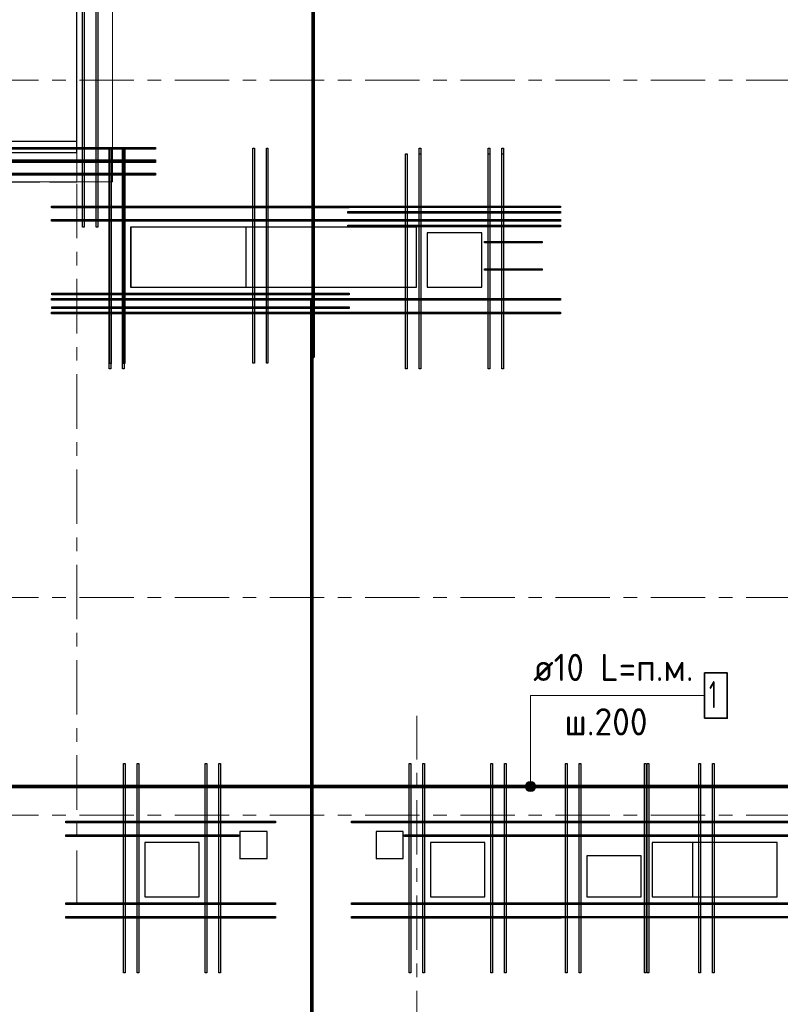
# Model space of a CAD drawing. Header units: metres. Extents: x -38 to 100, y -15 to 21.
# Tile 13 of 90: x 45 to 51, y 6 to 13. Entities that reach past the tile are written whole.
import ezdxf

# ---------------------------------------------------------------- set-up
doc = ezdxf.new("R2010")
doc.units = ezdxf.units.M
for name, pattern in [('______11', [0.5, 0.4, -0.05, 0, -0.05]), ('______2', [0.27, 0.2, -0.07]), ('______3', [0.5, 0.4, -0.1]), ('______5', [1.1, 0.8, -0.1, 0.1, -0.1])]:
    doc.linetypes.add(name, pattern=pattern)
for name, color, linetype, lineweight in [('XR$2$Осевая линия (1)', 7, '______5', 13), ('XR$3$Арм. стержнями нижней зоны', 180, 'Continuous', 35), ('XR$3$Арм.стержн. Доп. арматура', 180, 'Continuous', 35), ('XR$3$Балка (1)', 7, '______3', 13), ('XR$3$ВК__отв в полу 1-2 эт', 220, 'Continuous', 25), ('XR$3$Перекрытие (1)', 7, 'Continuous', 35), ('XR$5$Арм. стержнями верхней зоны', 180, 'Continuous', 35), ('XR$5$Арм. стержнями нижней зоны', 180, 'Continuous', 35), ('XR$5$Арм.стержн. Доп. арматура', 180, 'Continuous', 35), ('XR$5$Балка (1)', 7, '______3', 13), ('XR$5$Общий слой (1)_1', 7, 'Continuous', 13), ('XR$5$Перекрытие (1)', 7, 'Continuous', 35)]:
    doc.layers.add(name, color=color, linetype=linetype, lineweight=lineweight)
doc.styles.add('ISOCPEUR', font='txt')

msp = doc.modelspace()

# ---------------------------------------------------------------- hatches: boundary and pattern name
at = {"layer": 'XR$5$Арм. стержнями нижней зоны', "linetype": 'Continuous', "lineweight": 13, "transparency": 33554687}
for points in [[(49.018, 7.629), (48.9535, 7.629), (48.9482, 7.6102)], [(49.018, 7.629), (48.9482, 7.6102), (49.0232, 7.6102)], [(49.0232, 7.6102), (48.9482, 7.6102), (48.9535, 7.5915)], [(49.0045, 7.6425), (48.967, 7.6425), (48.9535, 7.629)], [(49.0045, 7.6425), (48.9535, 7.629), (49.018, 7.629)], [(49.0232, 7.6102), (48.9535, 7.5915), (49.018, 7.5915)], [(48.967, 7.6425), (49.0045, 7.6425), (48.9857, 7.6477)], [(49.018, 7.5915), (48.9535, 7.5915), (48.967, 7.578)], [(49.018, 7.5915), (48.967, 7.578), (49.0045, 7.578)], [(49.0045, 7.578), (48.967, 7.578), (48.9857, 7.5727)]]:
    msp.add_hatch(color=7, dxfattribs=at).paths.add_polyline_path(points)

# ---------------------------------------------------------------- linework, layer by layer
at = {"layer": 'XR$2$Осевая линия (1)', "color": 253, "linetype": '______11', "lineweight": 13, "true_color": 0xa0a0a0, "transparency": 33554687}
for p, q in [((45.65, 6.74), (45.65, 19.78)), ((-2.63, 12.8), (62.6, 12.8)), ((-2.63, 9), (62.6, 9)), ((48.15, -3.39), (48.15, 8.13)), ((-2.63, 7.4), (62.6, 7.4))]:
    msp.add_line(p, q, dxfattribs=at)
at = {"layer": 'XR$3$Арм. стержнями нижней зоны', "color": 4, "linetype": 'Continuous', "lineweight": 50, "transparency": 33554687}
for points in [[(47.3925, 16.6252), (47.3925, 10.7652), (47.3825, 10.7652), (47.3825, 16.6252), (47.3925, 16.6252)], [(47.3825, 11.1852), (47.3825, -0.2248), (47.3725, -0.2248), (47.3725, 11.1852), (47.3825, 11.1852)], [(56.385, 7.6052), (44.685, 7.6052), (44.685, 7.6152), (56.385, 7.6152), (56.385, 7.6052)]]:
    msp.add_lwpolyline(points, dxfattribs=at)
at = {"layer": 'XR$3$Арм.стержн. Доп. арматура', "color": 34, "linetype": 'Continuous', "lineweight": 25, "transparency": 33554687}
for points in [[(45.6936, 11.7203), (45.6936, 16.6252), (45.7056, 16.6252), (45.7056, 11.7203), (45.6936, 11.7203)], [(45.6936, 11.7203), (45.6936, 16.6252), (45.7056, 16.6252), (45.7056, 11.7203), (45.6936, 11.7203)], [(45.7936, 11.7203), (45.7936, 16.6252), (45.8056, 16.6252), (45.8056, 11.7203), (45.7936, 11.7203)], [(45.7936, 11.7203), (45.7936, 16.6252), (45.8056, 16.6252), (45.8056, 11.7203), (45.7936, 11.7203)], [(46.23, 12.2947), (42.875, 12.2946), (42.875, 12.3066), (46.23, 12.3067), (46.23, 12.2947)], [(46.23, 12.2947), (42.875, 12.2946), (42.875, 12.3066), (46.23, 12.3067), (46.23, 12.2947)], [(46.944, 10.7202), (46.944, 12.3002), (46.956, 12.3002), (46.956, 10.7202), (46.944, 10.7202)], [(46.944, 10.7202), (46.944, 12.3002), (46.956, 12.3002), (46.956, 10.7202), (46.944, 10.7202)], [(47.044, 10.7202), (47.044, 12.3002), (47.056, 12.3002), (47.056, 10.7202), (47.044, 10.7202)], [(47.044, 10.7202), (47.044, 12.3002), (47.056, 12.3002), (47.056, 10.7202), (47.044, 10.7202)], [(45.8909, 10.7198), (45.8909, 12.2998), (45.9029, 12.2998), (45.9029, 10.7198), (45.8909, 10.7198)], [(45.8909, 10.7198), (45.8909, 12.2998), (45.9029, 12.2998), (45.9029, 10.7198), (45.8909, 10.7198)], [(45.9909, 10.7198), (45.9909, 12.2998), (46.0029, 12.2998), (46.0029, 10.7198), (45.9909, 10.7198)], [(45.9909, 10.7198), (45.9909, 12.2998), (46.0029, 12.2998), (46.0029, 10.7198), (45.9909, 10.7198)], [(48.0678, 10.6802), (48.0678, 12.2602), (48.0798, 12.2602), (48.0798, 10.6802), (48.0678, 10.6802)], [(48.0678, 10.6802), (48.0678, 12.2602), (48.0798, 12.2602), (48.0798, 10.6802), (48.0678, 10.6802)], [(48.1678, 10.6802), (48.1678, 12.2602), (48.1798, 12.2602), (48.1798, 10.6802), (48.1678, 10.6802)], [(48.1678, 10.6802), (48.1678, 12.2602), (48.1798, 12.2602), (48.1798, 10.6802), (48.1678, 10.6802)], [(48.6741, 10.6802), (48.6741, 12.2602), (48.6861, 12.2602), (48.6861, 10.6802), (48.6741, 10.6802)], [(48.6741, 10.6802), (48.6741, 12.2602), (48.6861, 12.2602), (48.6861, 10.6802), (48.6741, 10.6802)], [(48.7741, 10.6802), (48.7741, 12.2602), (48.7861, 12.2602), (48.7861, 10.6802), (48.7741, 10.6802)], [(48.7741, 10.6802), (48.7741, 12.2602), (48.7861, 12.2602), (48.7861, 10.6802), (48.7741, 10.6802)], [(46.23, 12.1947), (42.875, 12.1946), (42.875, 12.2066), (46.23, 12.2067), (46.23, 12.1947)], [(46.23, 12.1947), (42.875, 12.1946), (42.875, 12.2066), (46.23, 12.2067), (46.23, 12.1947)], [(45.4669, 11.8757), (47.6539, 11.8757), (47.6539, 11.8637), (45.4669, 11.8637), (45.4669, 11.8757)], [(45.4669, 11.8757), (47.6539, 11.8757), (47.6539, 11.8637), (45.4669, 11.8637), (45.4669, 11.8757)], [(47.6437, 11.8361), (49.2069, 11.8361), (49.2069, 11.8241), (47.6437, 11.8241), (47.6437, 11.8361)], [(47.6437, 11.8361), (49.2069, 11.8361), (49.2069, 11.8241), (47.6437, 11.8241), (47.6437, 11.8361)], [(45.4669, 11.7757), (47.6539, 11.7757), (47.6539, 11.7637), (45.4669, 11.7637), (45.4669, 11.7757)], [(45.4669, 11.7757), (47.6539, 11.7757), (47.6539, 11.7637), (45.4669, 11.7637), (45.4669, 11.7757)], [(47.6437, 11.7361), (49.2069, 11.7361), (49.2069, 11.7241), (47.6437, 11.7241), (47.6437, 11.7361)], [(47.6437, 11.7361), (49.2069, 11.7361), (49.2069, 11.7241), (47.6437, 11.7241), (47.6437, 11.7361)], [(45.4669, 11.2358), (47.6539, 11.2358), (47.6539, 11.2238), (45.4669, 11.2238), (45.4669, 11.2358)], [(45.4669, 11.2358), (47.6539, 11.2358), (47.6539, 11.2238), (45.4669, 11.2238), (45.4669, 11.2358)], [(47.6437, 11.1962), (49.2069, 11.1962), (49.2069, 11.1842), (47.6437, 11.1842), (47.6437, 11.1962)], [(47.6437, 11.1962), (49.2069, 11.1962), (49.2069, 11.1842), (47.6437, 11.1842), (47.6437, 11.1962)], [(45.4669, 11.1358), (47.6539, 11.1358), (47.6539, 11.1238), (45.4669, 11.1238), (45.4669, 11.1358)], [(45.4669, 11.1358), (47.6539, 11.1358), (47.6539, 11.1238), (45.4669, 11.1238), (45.4669, 11.1358)], [(47.6437, 11.0962), (49.2069, 11.0962), (49.2069, 11.0842), (47.6437, 11.0842), (47.6437, 11.0962)], [(47.6437, 11.0962), (49.2069, 11.0962), (49.2069, 11.0842), (47.6437, 11.0842), (47.6437, 11.0962)], [(45.9941, 6.2402), (45.9941, 7.7802), (46.0061, 7.7802), (46.0061, 6.2402), (45.9941, 6.2402)], [(45.9941, 6.2402), (45.9941, 7.7802), (46.0061, 7.7802), (46.0061, 6.2402), (45.9941, 6.2402)], [(46.0941, 6.2402), (46.0941, 7.7802), (46.1061, 7.7802), (46.1061, 6.2402), (46.0941, 6.2402)], [(46.0941, 6.2402), (46.0941, 7.7802), (46.1061, 7.7802), (46.1061, 6.2402), (46.0941, 6.2402)], [(46.5939, 6.2402), (46.5939, 7.7802), (46.6059, 7.7802), (46.6059, 6.2402), (46.5939, 6.2402)], [(46.5939, 6.2402), (46.5939, 7.7802), (46.6059, 7.7802), (46.6059, 6.2402), (46.5939, 6.2402)], [(46.6939, 6.2402), (46.6939, 7.7802), (46.7059, 7.7802), (46.7059, 6.2402), (46.6939, 6.2402)], [(46.6939, 6.2402), (46.6939, 7.7802), (46.7059, 7.7802), (46.7059, 6.2402), (46.6939, 6.2402)], [(48.0941, 6.2402), (48.0941, 7.7802), (48.1061, 7.7802), (48.1061, 6.2402), (48.0941, 6.2402)], [(48.0941, 6.2402), (48.0941, 7.7802), (48.1061, 7.7802), (48.1061, 6.2402), (48.0941, 6.2402)], [(48.1941, 6.2402), (48.1941, 7.7802), (48.2061, 7.7802), (48.2061, 6.2402), (48.1941, 6.2402)], [(48.1941, 6.2402), (48.1941, 7.7802), (48.2061, 7.7802), (48.2061, 6.2402), (48.1941, 6.2402)], [(48.6939, 6.2402), (48.6939, 7.7802), (48.7059, 7.7802), (48.7059, 6.2402), (48.6939, 6.2402)], [(48.6939, 6.2402), (48.6939, 7.7802), (48.7059, 7.7802), (48.7059, 6.2402), (48.6939, 6.2402)], [(48.7939, 6.2402), (48.7939, 7.7802), (48.8059, 7.7802), (48.8059, 6.2402), (48.7939, 6.2402)], [(48.7939, 6.2402), (48.7939, 7.7802), (48.8059, 7.7802), (48.8059, 6.2402), (48.7939, 6.2402)], [(49.2441, 6.2402), (49.2441, 7.7802), (49.2561, 7.7802), (49.2561, 6.2402), (49.2441, 6.2402)], [(49.2441, 6.2402), (49.2441, 7.7802), (49.2561, 7.7802), (49.2561, 6.2402), (49.2441, 6.2402)], [(49.3441, 6.2402), (49.3441, 7.7802), (49.3561, 7.7802), (49.3561, 6.2402), (49.3441, 6.2402)], [(49.3441, 6.2402), (49.3441, 7.7802), (49.3561, 7.7802), (49.3561, 6.2402), (49.3441, 6.2402)], [(49.824, 6.2402), (49.824, 7.7802), (49.836, 7.7802), (49.836, 6.2402), (49.824, 6.2402)], [(49.824, 6.2402), (49.824, 7.7802), (49.836, 7.7802), (49.836, 6.2402), (49.824, 6.2402)], [(50.224, 6.2402), (50.224, 7.7802), (50.236, 7.7802), (50.236, 6.2402), (50.224, 6.2402)], [(50.224, 6.2402), (50.224, 7.7802), (50.236, 7.7802), (50.236, 6.2402), (50.224, 6.2402)], [(50.324, 6.2402), (50.324, 7.7802), (50.336, 7.7802), (50.336, 6.2402), (50.324, 6.2402)], [(50.324, 6.2402), (50.324, 7.7802), (50.336, 7.7802), (50.336, 6.2402), (50.324, 6.2402)], [(47.11, 7.3441), (45.99, 7.3441), (45.99, 7.3561), (47.11, 7.3561), (47.11, 7.3441)], [(47.11, 7.3441), (45.99, 7.3441), (45.99, 7.3561), (47.11, 7.3561), (47.11, 7.3441)], [(49.21, 7.3441), (47.67, 7.3441), (47.67, 7.3561), (49.21, 7.3561), (49.21, 7.3441)], [(49.21, 7.3441), (47.67, 7.3441), (47.67, 7.3561), (49.21, 7.3561), (49.21, 7.3441)], [(50.7401, 7.3442), (48.98, 7.3442), (48.98, 7.3562), (50.7401, 7.3562), (50.7401, 7.3442)], [(50.7401, 7.3442), (48.98, 7.3442), (48.98, 7.3562), (50.7401, 7.3562), (50.7401, 7.3442)], [(46.83, 7.2441), (45.99, 7.2441), (45.99, 7.2561), (46.83, 7.2561), (46.83, 7.2441)], [(46.83, 7.2441), (45.99, 7.2441), (45.99, 7.2561), (46.83, 7.2561), (46.83, 7.2441)], [(49.21, 7.2441), (48.06, 7.2441), (48.06, 7.2561), (49.21, 7.2561), (49.21, 7.2441)], [(49.21, 7.2441), (48.06, 7.2441), (48.06, 7.2561), (49.21, 7.2561), (49.21, 7.2441)], [(50.7401, 7.2442), (48.98, 7.2442), (48.98, 7.2562), (50.7401, 7.2562), (50.7401, 7.2442)], [(50.7401, 7.2442), (48.98, 7.2442), (48.98, 7.2562), (50.7401, 7.2562), (50.7401, 7.2442)], [(47.11, 6.7442), (45.99, 6.7442), (45.99, 6.7562), (47.11, 6.7562), (47.11, 6.7442)], [(47.11, 6.7442), (45.99, 6.7442), (45.99, 6.7562), (47.11, 6.7562), (47.11, 6.7442)], [(49.21, 6.7442), (47.67, 6.7442), (47.67, 6.7562), (49.21, 6.7562), (49.21, 6.7442)], [(49.21, 6.7442), (47.67, 6.7442), (47.67, 6.7562), (49.21, 6.7562), (49.21, 6.7442)], [(50.7401, 6.7443), (48.98, 6.7443), (48.98, 6.7563), (50.7401, 6.7563), (50.7401, 6.7443)], [(50.7401, 6.7443), (48.98, 6.7443), (48.98, 6.7563), (50.7401, 6.7563), (50.7401, 6.7443)], [(47.11, 6.6442), (45.99, 6.6442), (45.99, 6.6562), (47.11, 6.6562), (47.11, 6.6442)], [(47.11, 6.6442), (45.99, 6.6442), (45.99, 6.6562), (47.11, 6.6562), (47.11, 6.6442)], [(49.21, 6.6442), (47.67, 6.6442), (47.67, 6.6562), (49.21, 6.6562), (49.21, 6.6442)], [(49.21, 6.6442), (47.67, 6.6442), (47.67, 6.6562), (49.21, 6.6562), (49.21, 6.6442)], [(50.7401, 6.6443), (48.98, 6.6443), (48.98, 6.6563), (50.7401, 6.6563), (50.7401, 6.6443)], [(50.7401, 6.6443), (48.98, 6.6443), (48.98, 6.6563), (50.7401, 6.6563), (50.7401, 6.6443)]]:
    msp.add_lwpolyline(points, dxfattribs=at)
at = {"layer": 'XR$3$Балка (1)', "color": 7, "linetype": '______2', "lineweight": 25, "transparency": 33554687}
for p, q in [((45.65, 12.3502), (44.58, 12.3502)), ((44.58, 12.2702), (45.65, 12.2702))]:
    msp.add_line(p, q, dxfattribs=at)
at = {"layer": 'XR$3$ВК__отв в полу 1-2 эт', "color": 7, "linetype": 'Continuous', "lineweight": 13, "transparency": 33554687}
msp.add_lwpolyline([(61.5919, -0.2051), (61.5919, 16.4849), (45.9119, 16.4849), (45.9119, 12.0549), (43.0719, 12.0549), (43.0719, 11.5249), (40.7619, 11.5249), (40.7619, 16.3949), (32.9919, 16.3949), (32.9919, 9.0449)], dxfattribs=at)
at = {"layer": 'XR$3$Перекрытие (1)', "color": 7, "linetype": 'Continuous', "lineweight": 25, "transparency": 33554687}
for p, q in [((45.65, 12.2702), (45.65, 16.4002)), ((46.0451, 11.7198), (46.0451, 11.2798)), ((46.8951, 11.7198), (46.0451, 11.7198)), ((46.8951, 11.2798), (46.8951, 11.7198)), ((48.2269, 11.6802), (48.2269, 11.2802)), ((48.6269, 11.6802), (48.2269, 11.6802)), ((48.6269, 11.2802), (48.6269, 11.6802)), ((46.0451, 11.2798), (46.8951, 11.2798)), ((48.2269, 11.2802), (48.6269, 11.2802)), ((46.8502, 7.2802), (46.8502, 7.0803)), ((47.0502, 7.2802), (46.8502, 7.2802)), ((47.0502, 7.0803), (47.0502, 7.2802)), ((47.8502, 7.2802), (47.8502, 7.0803)), ((48.0502, 7.2802), (47.8502, 7.2802)), ((48.0502, 7.0803), (48.0502, 7.2802)), ((46.15, 7.2002), (46.15, 6.8002)), ((46.55, 7.2002), (46.15, 7.2002)), ((46.55, 6.8002), (46.55, 7.2002)), ((48.25, 7.2002), (48.25, 6.8002)), ((48.65, 7.2002), (48.25, 7.2002)), ((48.65, 6.8002), (48.65, 7.2002)), ((49.88, 7.2002), (49.88, 6.8002)), ((50.18, 7.2002), (49.88, 7.2002)), ((50.18, 6.8002), (50.18, 7.2002)), ((49.4, 7.1002), (49.4, 6.8002)), ((49.8, 7.1002), (49.4, 7.1002)), ((49.8, 6.8002), (49.8, 7.1002)), ((46.8502, 7.0803), (47.0502, 7.0803)), ((47.8502, 7.0803), (48.0502, 7.0803)), ((46.15, 6.8002), (46.55, 6.8002)), ((48.25, 6.8002), (48.65, 6.8002)), ((49.4, 6.8002), (49.8, 6.8002)), ((49.88, 6.8002), (50.18, 6.8002))]:
    msp.add_line(p, q, dxfattribs=at)
at = {"layer": 'XR$3$Перекрытие (1)', "color": 7, "linetype": '______2', "lineweight": 18, "transparency": 33554687}
for p, q in [((45.65, 12.2702), (45.65, 12.0502)), ((45.65, 12.0502), (43.05, 12.0502))]:
    msp.add_line(p, q, dxfattribs=at)
at = {"layer": 'XR$5$Арм. стержнями верхней зоны', "color": 4, "linetype": 'Continuous', "lineweight": 25, "transparency": 33554687}
for points in [[(49.0706, 11.6052), (48.6469, 11.6052), (48.6469, 11.6152), (49.0706, 11.6152), (49.0706, 11.6052)], [(49.0706, 11.4052), (48.6469, 11.4052), (48.6469, 11.4152), (49.0706, 11.4152), (49.0706, 11.4052)]]:
    msp.add_lwpolyline(points, dxfattribs=at)
at = {"layer": 'XR$5$Арм. стержнями нижней зоны', "color": 7, "linetype": 'Continuous', "lineweight": 13, "transparency": 33554687}
for p, q in [((48.9857, 8.2791), (50.2657, 8.2791)), ((48.9857, 8.2791), (48.9857, 7.6102)), ((48.9482, 7.6102), (48.9482, 7.6102)), ((48.9857, 7.6477), (48.9857, 7.6477)), ((49.0232, 7.6102), (49.0232, 7.6102)), ((48.9857, 7.5727), (48.9857, 7.5727))]:
    msp.add_line(p, q, dxfattribs=at)
at = {"layer": 'XR$5$Арм. стержнями нижней зоны', "color": 4, "linetype": 'Continuous', "lineweight": 25, "transparency": 33554687}
for points in [[(49.0706, 11.6052), (48.6469, 11.6052), (48.6469, 11.6152), (49.0706, 11.6152), (49.0706, 11.6052)], [(49.0706, 11.4052), (48.6469, 11.4052), (48.6469, 11.4152), (49.0706, 11.4152), (49.0706, 11.4052)]]:
    msp.add_lwpolyline(points, dxfattribs=at)
at = {"layer": 'XR$5$Арм. стержнями нижней зоны', "color": 7, "linetype": 'Continuous', "lineweight": 35, "transparency": 33554687}
msp.add_lwpolyline([(50.2657, 8.1124), (50.4324, 8.1124), (50.4324, 8.4457), (50.2657, 8.4457), (50.2657, 8.1124)], dxfattribs=at)
at = {"layer": 'XR$5$Арм. стержнями нижней зоны', "color": 4, "linetype": 'Continuous', "lineweight": 50, "transparency": 33554687}
msp.add_lwpolyline([(56.395, 7.6052), (44.695, 7.6052), (44.695, 7.6152), (56.395, 7.6152), (56.395, 7.6052)], dxfattribs=at)
at = {"layer": 'XR$5$Арм. стержнями нижней зоны', "color": 7, "linetype": 'Continuous', "lineweight": 13, "transparency": 33554687}
msp.add_circle((48.9857, 7.6102), 0.0375, dxfattribs=at)
at = {"layer": 'XR$5$Арм.стержн. Доп. арматура', "color": 34, "linetype": 'Continuous', "lineweight": 25, "transparency": 33554687}
for points in [[(45.6936, 11.7203), (45.6936, 16.6252), (45.7056, 16.6252), (45.7056, 11.7203), (45.6936, 11.7203)], [(45.6936, 11.7203), (45.6936, 16.6252), (45.7056, 16.6252), (45.7056, 11.7203), (45.6936, 11.7203)], [(45.7936, 11.7203), (45.7936, 16.6252), (45.8056, 16.6252), (45.8056, 11.7203), (45.7936, 11.7203)], [(45.7936, 11.7203), (45.7936, 16.6252), (45.8056, 16.6252), (45.8056, 11.7203), (45.7936, 11.7203)], [(45.8877, 10.6802), (45.8877, 12.3002), (45.8997, 12.3002), (45.8997, 10.6802), (45.8877, 10.6802)], [(45.8877, 10.6802), (45.8877, 12.3002), (45.8997, 12.3002), (45.8997, 10.6802), (45.8877, 10.6802)], [(45.9877, 10.6802), (45.9877, 12.3002), (45.9997, 12.3002), (45.9997, 10.6802), (45.9877, 10.6802)], [(45.9877, 10.6802), (45.9877, 12.3002), (45.9997, 12.3002), (45.9997, 10.6802), (45.9877, 10.6802)], [(48.1677, 10.6802), (48.1677, 12.3002), (48.1797, 12.3002), (48.1797, 10.6802), (48.1677, 10.6802)], [(48.1677, 10.6802), (48.1677, 12.3002), (48.1797, 12.3002), (48.1797, 10.6802), (48.1677, 10.6802)], [(48.6741, 10.6802), (48.6741, 12.3002), (48.6861, 12.3002), (48.6861, 10.6802), (48.6741, 10.6802)], [(48.6741, 10.6802), (48.6741, 12.3002), (48.6861, 12.3002), (48.6861, 10.6802), (48.6741, 10.6802)], [(48.7741, 10.6802), (48.7741, 12.3002), (48.7861, 12.3002), (48.7861, 10.6802), (48.7741, 10.6802)], [(48.7741, 10.6802), (48.7741, 12.3002), (48.7861, 12.3002), (48.7861, 10.6802), (48.7741, 10.6802)], [(46.23, 12.2043), (42.875, 12.2043), (42.875, 12.2163), (46.23, 12.2163), (46.23, 12.2043)], [(46.23, 12.2037), (42.875, 12.2037), (42.875, 12.2157), (46.23, 12.2157), (46.23, 12.2037)], [(46.23, 12.1043), (42.875, 12.1043), (42.875, 12.1163), (46.23, 12.1163), (46.23, 12.1043)], [(46.23, 12.1037), (42.875, 12.1037), (42.875, 12.1157), (46.23, 12.1157), (46.23, 12.1037)], [(45.4636, 11.8761), (49.2069, 11.8761), (49.2069, 11.8641), (45.4636, 11.8641), (45.4636, 11.8761)], [(45.4636, 11.8761), (49.2069, 11.8761), (49.2069, 11.8641), (45.4636, 11.8641), (45.4636, 11.8761)], [(45.4636, 11.7761), (49.2069, 11.7761), (49.2069, 11.7641), (45.4636, 11.7641), (45.4636, 11.7761)], [(45.4636, 11.7761), (49.2069, 11.7761), (49.2069, 11.7641), (45.4636, 11.7641), (45.4636, 11.7761)], [(45.4636, 11.1962), (49.2069, 11.1962), (49.2069, 11.1842), (45.4636, 11.1842), (45.4636, 11.1962)], [(45.4636, 11.1962), (49.2069, 11.1962), (49.2069, 11.1842), (45.4636, 11.1842), (45.4636, 11.1962)], [(45.4636, 11.0962), (49.2069, 11.0962), (49.2069, 11.0842), (45.4636, 11.0842), (45.4636, 11.0962)], [(45.4636, 11.0962), (49.2069, 11.0962), (49.2069, 11.0842), (45.4636, 11.0842), (45.4636, 11.0962)], [(45.9941, 6.2402), (45.9941, 7.7802), (46.0061, 7.7802), (46.0061, 6.2402), (45.9941, 6.2402)], [(45.9941, 6.2402), (45.9941, 7.7802), (46.0061, 7.7802), (46.0061, 6.2402), (45.9941, 6.2402)], [(46.0941, 6.2402), (46.0941, 7.7802), (46.1061, 7.7802), (46.1061, 6.2402), (46.0941, 6.2402)], [(46.0941, 6.2402), (46.0941, 7.7802), (46.1061, 7.7802), (46.1061, 6.2402), (46.0941, 6.2402)], [(46.5939, 6.2402), (46.5939, 7.7802), (46.6059, 7.7802), (46.6059, 6.2402), (46.5939, 6.2402)], [(46.5939, 6.2402), (46.5939, 7.7802), (46.6059, 7.7802), (46.6059, 6.2402), (46.5939, 6.2402)], [(46.6939, 6.2402), (46.6939, 7.7802), (46.7059, 7.7802), (46.7059, 6.2402), (46.6939, 6.2402)], [(46.6939, 6.2402), (46.6939, 7.7802), (46.7059, 7.7802), (46.7059, 6.2402), (46.6939, 6.2402)], [(48.0941, 6.2402), (48.0941, 7.7802), (48.1061, 7.7802), (48.1061, 6.2402), (48.0941, 6.2402)], [(48.0941, 6.2402), (48.0941, 7.7802), (48.1061, 7.7802), (48.1061, 6.2402), (48.0941, 6.2402)], [(48.1941, 6.2402), (48.1941, 7.7802), (48.2061, 7.7802), (48.2061, 6.2402), (48.1941, 6.2402)], [(48.1941, 6.2402), (48.1941, 7.7802), (48.2061, 7.7802), (48.2061, 6.2402), (48.1941, 6.2402)], [(48.6939, 6.2402), (48.6939, 7.7802), (48.7059, 7.7802), (48.7059, 6.2402), (48.6939, 6.2402)], [(48.6939, 6.2402), (48.6939, 7.7802), (48.7059, 7.7802), (48.7059, 6.2402), (48.6939, 6.2402)], [(48.7939, 6.2402), (48.7939, 7.7802), (48.8059, 7.7802), (48.8059, 6.2402), (48.7939, 6.2402)], [(48.7939, 6.2402), (48.7939, 7.7802), (48.8059, 7.7802), (48.8059, 6.2402), (48.7939, 6.2402)], [(49.2441, 6.2402), (49.2441, 7.7802), (49.2561, 7.7802), (49.2561, 6.2402), (49.2441, 6.2402)], [(49.2441, 6.2402), (49.2441, 7.7802), (49.2561, 7.7802), (49.2561, 6.2402), (49.2441, 6.2402)], [(49.3441, 6.2402), (49.3441, 7.7802), (49.3561, 7.7802), (49.3561, 6.2402), (49.3441, 6.2402)], [(49.3441, 6.2402), (49.3441, 7.7802), (49.3561, 7.7802), (49.3561, 6.2402), (49.3441, 6.2402)], [(49.8439, 6.2402), (49.8439, 7.7802), (49.8559, 7.7802), (49.8559, 6.2402), (49.8439, 6.2402)], [(49.8439, 6.2402), (49.8439, 7.7802), (49.8559, 7.7802), (49.8559, 6.2402), (49.8439, 6.2402)], [(47.11, 7.3441), (45.57, 7.3441), (45.57, 7.3561), (47.11, 7.3561), (47.11, 7.3441)], [(47.11, 7.3441), (45.57, 7.3441), (45.57, 7.3561), (47.11, 7.3561), (47.11, 7.3441)], [(49.21, 7.3441), (47.67, 7.3441), (47.67, 7.3561), (49.21, 7.3561), (49.21, 7.3441)], [(49.21, 7.3441), (47.67, 7.3441), (47.67, 7.3561), (49.21, 7.3561), (49.21, 7.3441)], [(51.3601, 7.3442), (48.98, 7.3442), (48.98, 7.3562), (51.3601, 7.3562), (51.3601, 7.3442)], [(51.3601, 7.3442), (48.98, 7.3442), (48.98, 7.3562), (51.3601, 7.3562), (51.3601, 7.3442)], [(46.84, 7.2441), (45.57, 7.2441), (45.57, 7.2561), (46.84, 7.2561), (46.84, 7.2441)], [(46.84, 7.2441), (45.57, 7.2441), (45.57, 7.2561), (46.84, 7.2561), (46.84, 7.2441)], [(49.21, 7.2441), (48.06, 7.2441), (48.06, 7.2561), (49.21, 7.2561), (49.21, 7.2441)], [(49.21, 7.2441), (48.06, 7.2441), (48.06, 7.2561), (49.21, 7.2561), (49.21, 7.2441)], [(51.3601, 7.2442), (48.98, 7.2442), (48.98, 7.2562), (51.3601, 7.2562), (51.3601, 7.2442)], [(51.3601, 7.2442), (48.98, 7.2442), (48.98, 7.2562), (51.3601, 7.2562), (51.3601, 7.2442)], [(47.11, 6.7442), (45.57, 6.7442), (45.57, 6.7562), (47.11, 6.7562), (47.11, 6.7442)], [(47.11, 6.7442), (45.57, 6.7442), (45.57, 6.7562), (47.11, 6.7562), (47.11, 6.7442)], [(49.21, 6.7442), (47.67, 6.7442), (47.67, 6.7562), (49.21, 6.7562), (49.21, 6.7442)], [(49.21, 6.7442), (47.67, 6.7442), (47.67, 6.7562), (49.21, 6.7562), (49.21, 6.7442)], [(51.3601, 6.7443), (48.98, 6.7443), (48.98, 6.7563), (51.3601, 6.7563), (51.3601, 6.7443)], [(51.3601, 6.7443), (48.98, 6.7443), (48.98, 6.7563), (51.3601, 6.7563), (51.3601, 6.7443)], [(47.11, 6.6442), (45.57, 6.6442), (45.57, 6.6562), (47.11, 6.6562), (47.11, 6.6442)], [(47.11, 6.6442), (45.57, 6.6442), (45.57, 6.6562), (47.11, 6.6562), (47.11, 6.6442)], [(49.21, 6.6442), (47.67, 6.6442), (47.67, 6.6562), (49.21, 6.6562), (49.21, 6.6442)], [(49.21, 6.6442), (47.67, 6.6442), (47.67, 6.6562), (49.21, 6.6562), (49.21, 6.6442)], [(51.3601, 6.6443), (48.98, 6.6443), (48.98, 6.6563), (51.3601, 6.6563), (51.3601, 6.6443)], [(51.3601, 6.6443), (48.98, 6.6443), (48.98, 6.6563), (51.3601, 6.6563), (51.3601, 6.6443)]]:
    msp.add_lwpolyline(points, dxfattribs=at)
at = {"layer": 'XR$5$Балка (1)', "color": 7, "linetype": '______2', "lineweight": 18, "transparency": 33554687}
for p, q in [((45.65, 12.0502), (45.65, 12.2702)), ((44.58, 12.0502), (45.65, 12.0502))]:
    msp.add_line(p, q, dxfattribs=at)
at = {"layer": 'XR$5$Общий слой (1)_1', "color": 7, "linetype": 'Continuous', "lineweight": 13, "transparency": 33554687}
msp.add_lwpolyline([(61.5919, -0.2051), (61.5919, 16.4849), (45.9119, 16.4849), (45.9119, 12.0549), (43.0719, 12.0549), (43.0719, 11.5249), (40.7619, 11.5249), (40.7619, 16.3949), (32.9919, 16.3949), (32.9919, 9.0449)], dxfattribs=at)
at = {"layer": 'XR$5$Перекрытие (1)', "color": 7, "linetype": 'Continuous', "lineweight": 25, "transparency": 33554687}
for p, q in [((45.65, 12.2702), (45.65, 16.6502)), ((45.65, 12.3502), (44.58, 12.3502)), ((44.58, 12.2702), (45.65, 12.2702)), ((46.0469, 11.7202), (46.0469, 11.2802)), ((48.1469, 11.7202), (46.0469, 11.7202)), ((48.1469, 11.2802), (48.1469, 11.7202)), ((48.2269, 11.6802), (48.2269, 11.2802)), ((48.6269, 11.6802), (48.2269, 11.6802)), ((48.6269, 11.2802), (48.6269, 11.6802)), ((46.0469, 11.2802), (48.1469, 11.2802)), ((48.2269, 11.2802), (48.6269, 11.2802)), ((47.0502, 7.2803), (46.8502, 7.2802)), ((46.8502, 7.2802), (46.8502, 7.0802)), ((47.0502, 7.0803), (47.0502, 7.2803)), ((48.0502, 7.2803), (47.8502, 7.2802)), ((47.8502, 7.2802), (47.8502, 7.0802)), ((48.0502, 7.0803), (48.0502, 7.2803)), ((46.15, 7.2002), (46.15, 6.8002)), ((46.55, 7.2002), (46.15, 7.2002)), ((46.55, 6.8002), (46.55, 7.2002)), ((48.25, 7.2002), (48.25, 6.8002)), ((48.65, 7.2002), (48.25, 7.2002)), ((48.65, 6.8002), (48.65, 7.2002)), ((49.88, 7.2002), (49.88, 6.8002)), ((50.8, 7.2002), (49.88, 7.2002)), ((50.8, 6.8002), (50.8, 7.2002)), ((49.4, 7.1002), (49.4, 6.8002)), ((49.8, 7.1002), (49.4, 7.1002)), ((49.8, 6.8002), (49.8, 7.1002)), ((46.8502, 7.0802), (47.0502, 7.0803)), ((47.8502, 7.0802), (48.0502, 7.0803)), ((46.15, 6.8002), (46.55, 6.8002)), ((48.25, 6.8002), (48.65, 6.8002)), ((49.4, 6.8002), (49.8, 6.8002)), ((49.88, 6.8002), (50.8, 6.8002))]:
    msp.add_line(p, q, dxfattribs=at)

# ---------------------------------------------------------------- texts
at = {"layer": 'XR$5$Арм. стержнями нижней зоны', "color": 7, "linetype": 'Continuous', "lineweight": 25, "transparency": 33554687, "char_height": 0.2, "attachment_point": 7, "style": 'ISOCPEUR'}
for s, insert, width in [('\\W0.94;ø10 L=п.м.', (49.0057, 8.3857), 1.333221), ('\\W0.56;1', (50.299, 8.1857), 0.155556), ('\\W0.95;ш.200 ', (49.2357, 7.9857), 0.874664)]:
    msp.add_mtext(s, dxfattribs=dict(at, insert=insert, width=width))

doc.saveas('drawing.dxf')
